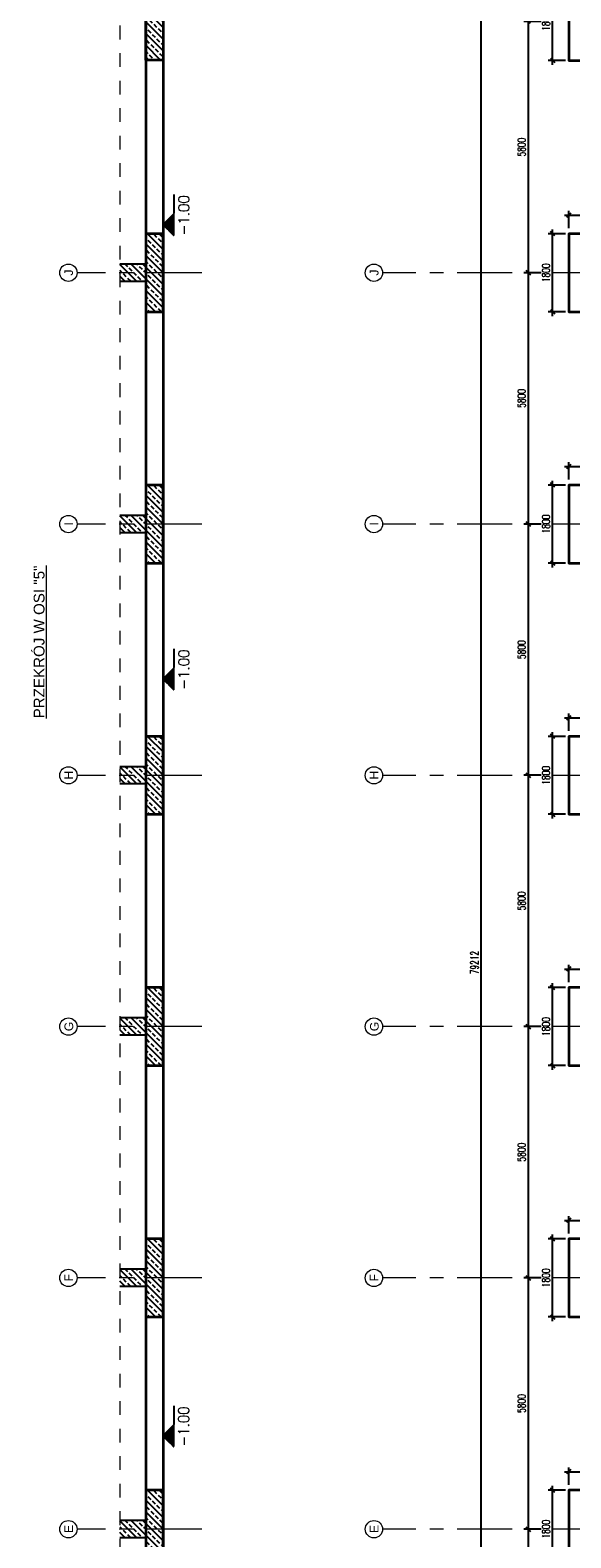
# Model space of a CAD drawing. Header units: millimetres. Extents: x 6071355 to 6728188, y -31956 to 56387.
# Tile 11 of 59: x 6071355 to 6083833, y -1117 to 33683. Entities that reach past the tile are written whole.
import ezdxf

# ---------------------------------------------------------------- set-up
doc = ezdxf.new("R2010")
doc.units = ezdxf.units.MM
doc.header["$MEASUREMENT"] = 0
doc.linetypes.add('Dash', pattern=[635, 317.5, -317.5])
doc.linetypes.add('Grid Line', pattern=[2222.5, 1270, -317.5, 317.5, -317.5])
doc.layers.add('A---Text.Generic', color=7, linetype='Continuous', lineweight=13, true_color=0x848484)
doc.layers.add('A_wymiary', color=7, linetype='Continuous', lineweight=15, true_color=0x848484)
for name, color, linetype in [('BZ_kot', 7, 'Continuous'), ('BZ_MUR_FUND', 8, 'Continuous'), ('ELEMENTY', 7, 'Continuous')]:
    doc.layers.add(name, color=color, linetype=linetype)
for name, color, linetype, lineweight in [('M_ŁAWY', 3, 'Continuous', 35), ('Standard 1350-A_01-RZUT PARTERU LUSTRO2_28_Nowe_MODO_A1_osie-1_Nr_pióra__7_Nr_pióra__7_Nr_pióra__7', 7, 'Continuous', 18), ('Standard 1350-A_01-RZUT PARTERU LUSTRO2_28_Nowe_MODO_A1_osie_Nr_pióra__7_Nr_pióra__7_Nr_pióra__7', 7, 'Continuous', 18)]:
    doc.layers.add(name, color=color, linetype=linetype, lineweight=lineweight)
doc.styles.add('Arial prosty', font='arial.ttf')
doc.styles.add('ROMANS', font='romans.shx', dxfattribs={"width": 0.8})
doc.styles.add('STYL_AUTOMATYCZNY_1', font='arial.ttf')
doc.styles.add('wymiar', font='romans.shx', dxfattribs={"width": 0.7})
doc.dimstyles.new('AB_100mm', dxfattribs={"dimscale": 100, "dimtxt": 1.8, "dimasz": 1, "dimexe": 1, "dimexo": 0, "dimtad": 1, "dimrnd": 1, "dimtxsty": 'wymiar', "dimblk": 'OBLIQUE', "dimcen": 2.5, "dimdle": 1, "dimclrd": 4, "dimclre": 4, "dimclrt": 3, "dimadec": 0, "dimazin": 0, "dimtfac": 1, "dimtix": 1, "dimtmove": 2, "dimatfit": 3, "dimfxl": 3, "dimfxlon": 1, "dimarcsym": 0})
pattern_1 = [(315, (6190118.99, 41162.41), (134.70384, 134.70384), []), (315, (6190118.99, 41027.7), (134.70384, 134.70384), [95.25, -47.625])]

# ---------------------------------------------------------------- blocks, each defined once
blk = doc.blocks.new('_Oblique')
at = {"color": 0, "linetype": 'ByBlock', "lineweight": -2}
blk.add_line((-0.5, -0.5), (0.5, 0.5), dxfattribs=at)
blk = doc.blocks.new('*D12716')
at = {"layer": 'A_wymiary', "color": 4, "lineweight": -2}
for p, q in [((6083149, 33883), (6082749, 33883)), ((6082849, 33983), (6082849, 27983)), ((6083149, 28083), (6082749, 28083))]:
    blk.add_line(p, q, dxfattribs=at)
at = {"layer": 'Defpoints', "color": 0}
for p in [(6083784, 33883), (6082849, 28083), (6083784, 28083)]:
    blk.add_point(p, dxfattribs=at)
at = {"layer": 'A_wymiary', "color": 4, "lineweight": -2, "xscale": 100, "yscale": 100, "zscale": 100}
for p, rotation in [((6082849, 33883), 90), ((6082849, 28083), 270)]:
    blk.add_blockref('_Oblique', p, dxfattribs=dict(at, rotation=rotation))
at = {"layer": 'A_wymiary', "color": 3, "insert": (6082696, 30983), "char_height": 180, "attachment_point": 5, "rotation": 90, "style": 'wymiar'}
blk.add_mtext('5800', dxfattribs=at)
blk = doc.blocks.new('*D12717')
at = {"layer": 'A_wymiary', "color": 4, "lineweight": -2}
for p, q in [((6083149, 28083), (6082749, 28083)), ((6082849, 28183), (6082849, 22183)), ((6083149, 22283), (6082749, 22283))]:
    blk.add_line(p, q, dxfattribs=at)
at = {"layer": 'Defpoints', "color": 0}
for p in [(6083784, 28083), (6082849, 22283), (6083784, 22283)]:
    blk.add_point(p, dxfattribs=at)
at = {"layer": 'A_wymiary', "color": 4, "lineweight": -2, "xscale": 100, "yscale": 100, "zscale": 100}
for p, rotation in [((6082849, 28083), 90), ((6082849, 22283), 270)]:
    blk.add_blockref('_Oblique', p, dxfattribs=dict(at, rotation=rotation))
at = {"layer": 'A_wymiary', "color": 3, "insert": (6082696, 25183), "char_height": 180, "attachment_point": 5, "rotation": 90, "style": 'wymiar'}
blk.add_mtext('5800', dxfattribs=at)
blk = doc.blocks.new('*D12718')
at = {"layer": 'A_wymiary', "color": 4, "lineweight": -2}
for p, q in [((6083149, 22283), (6082749, 22283)), ((6082849, 22383), (6082849, 16383)), ((6083149, 16483), (6082749, 16483))]:
    blk.add_line(p, q, dxfattribs=at)
at = {"layer": 'Defpoints', "color": 0}
for p in [(6083784, 22283), (6082849, 16483), (6083784, 16483)]:
    blk.add_point(p, dxfattribs=at)
at = {"layer": 'A_wymiary', "color": 4, "lineweight": -2, "xscale": 100, "yscale": 100, "zscale": 100}
for p, rotation in [((6082849, 22283), 90), ((6082849, 16483), 270)]:
    blk.add_blockref('_Oblique', p, dxfattribs=dict(at, rotation=rotation))
at = {"layer": 'A_wymiary', "color": 3, "insert": (6082696, 19383), "char_height": 180, "attachment_point": 5, "rotation": 90, "style": 'wymiar'}
blk.add_mtext('5800', dxfattribs=at)
blk = doc.blocks.new('*D12719')
at = {"layer": 'A_wymiary', "color": 4, "lineweight": -2}
for p, q in [((6083149, 16483), (6082749, 16483)), ((6082849, 16583), (6082849, 10583)), ((6083149, 10683), (6082749, 10683))]:
    blk.add_line(p, q, dxfattribs=at)
at = {"layer": 'Defpoints', "color": 0}
for p in [(6083784, 16483), (6082849, 10683), (6083784, 10683)]:
    blk.add_point(p, dxfattribs=at)
at = {"layer": 'A_wymiary', "color": 4, "lineweight": -2, "xscale": 100, "yscale": 100, "zscale": 100}
for p, rotation in [((6082849, 16483), 90), ((6082849, 10683), 270)]:
    blk.add_blockref('_Oblique', p, dxfattribs=dict(at, rotation=rotation))
at = {"layer": 'A_wymiary', "color": 3, "insert": (6082696, 13583), "char_height": 180, "attachment_point": 5, "rotation": 90, "style": 'wymiar'}
blk.add_mtext('5800', dxfattribs=at)
blk = doc.blocks.new('*D12720')
at = {"layer": 'A_wymiary', "color": 4, "lineweight": -2}
for p, q in [((6083149, 10683), (6082749, 10683)), ((6082849, 10783), (6082849, 4783)), ((6083149, 4883), (6082749, 4883))]:
    blk.add_line(p, q, dxfattribs=at)
at = {"layer": 'Defpoints', "color": 0}
for p in [(6083784, 10683), (6082849, 4883), (6083784, 4883)]:
    blk.add_point(p, dxfattribs=at)
at = {"layer": 'A_wymiary', "color": 4, "lineweight": -2, "xscale": 100, "yscale": 100, "zscale": 100}
for p, rotation in [((6082849, 10683), 90), ((6082849, 4883), 270)]:
    blk.add_blockref('_Oblique', p, dxfattribs=dict(at, rotation=rotation))
at = {"layer": 'A_wymiary', "color": 3, "insert": (6082696, 7783), "char_height": 180, "attachment_point": 5, "rotation": 90, "style": 'wymiar'}
blk.add_mtext('5800', dxfattribs=at)
blk = doc.blocks.new('*D12721')
at = {"layer": 'A_wymiary', "color": 4, "lineweight": -2}
for p, q in [((6083149, 4883), (6082749, 4883)), ((6082849, 4983), (6082849, -1017)), ((6083149, -917), (6082749, -917))]:
    blk.add_line(p, q, dxfattribs=at)
at = {"layer": 'Defpoints', "color": 0}
for p in [(6083784, 4883), (6082849, -917), (6083784, -917)]:
    blk.add_point(p, dxfattribs=at)
at = {"layer": 'A_wymiary', "color": 4, "lineweight": -2, "xscale": 100, "yscale": 100, "zscale": 100}
for p, rotation in [((6082849, 4883), 90), ((6082849, -917), 270)]:
    blk.add_blockref('_Oblique', p, dxfattribs=dict(at, rotation=rotation))
at = {"layer": 'A_wymiary', "color": 3, "insert": (6082696, 1983), "char_height": 180, "attachment_point": 5, "rotation": 90, "style": 'wymiar'}
blk.add_mtext('5800', dxfattribs=at)
blk = doc.blocks.new('*D12722')
at = {"layer": 'A_wymiary', "color": 4, "lineweight": -2}
for p, q in [((6083149, -917), (6082749, -917)), ((6082849, -817), (6082849, -6817)), ((6083149, -6717), (6082749, -6717))]:
    blk.add_line(p, q, dxfattribs=at)
at = {"layer": 'Defpoints', "color": 0}
for p in [(6083784, -917), (6082849, -6717), (6083784, -6717)]:
    blk.add_point(p, dxfattribs=at)
at = {"layer": 'A_wymiary', "color": 4, "lineweight": -2, "xscale": 100, "yscale": 100, "zscale": 100}
for p, rotation in [((6082849, -917), 90), ((6082849, -6717), 270)]:
    blk.add_blockref('_Oblique', p, dxfattribs=dict(at, rotation=rotation))
at = {"layer": 'A_wymiary', "color": 3, "insert": (6082696, -3817), "char_height": 180, "attachment_point": 5, "rotation": 90, "style": 'wymiar'}
blk.add_mtext('5800', dxfattribs=at)
blk = doc.blocks.new('*D12764')
at = {"layer": 'A_wymiary', "color": 4, "lineweight": -2}
for p, q in [((6081761, -27544), (6081761, 51868)), ((6082061, 51768), (6081661, 51768)), ((6082061, -27444), (6081661, -27444))]:
    blk.add_line(p, q, dxfattribs=at)
at = {"layer": 'Defpoints', "color": 0}
for p in [(6081761, 51768), (6084034, 51768), (6084841, -27444)]:
    blk.add_point(p, dxfattribs=at)
at = {"layer": 'A_wymiary', "color": 4, "lineweight": -2, "xscale": 100, "yscale": 100, "zscale": 100}
for p, rotation in [((6081761, 51768), 90), ((6081761, -27444), 270)]:
    blk.add_blockref('_Oblique', p, dxfattribs=dict(at, rotation=rotation))
at = {"layer": 'A_wymiary', "color": 3, "insert": (6081609, 12162), "char_height": 180, "attachment_point": 5, "rotation": 90, "style": 'wymiar'}
blk.add_mtext('79212', dxfattribs=at)
blk = doc.blocks.new('*D12775')
at = {"layer": 'A_wymiary', "color": 4, "lineweight": -2}
for p, q in [((6083412, -1917), (6083412, 83)), ((6083712, -17), (6083312, -17)), ((6083712, -1817), (6083312, -1817))]:
    blk.add_line(p, q, dxfattribs=at)
at = {"layer": 'Defpoints', "color": 0}
for p in [(6083412, -17), (6083784, -17), (6083784, -1817)]:
    blk.add_point(p, dxfattribs=at)
at = {"layer": 'A_wymiary', "color": 4, "lineweight": -2, "xscale": 100, "yscale": 100, "zscale": 100}
for p, rotation in [((6083412, -17), 90), ((6083412, -1817), 270)]:
    blk.add_blockref('_Oblique', p, dxfattribs=dict(at, rotation=rotation))
at = {"layer": 'A_wymiary', "color": 3, "insert": (6083259, -917), "char_height": 180, "attachment_point": 5, "rotation": 90, "style": 'wymiar'}
blk.add_mtext('1800', dxfattribs=at)
blk = doc.blocks.new('*D12776')
at = {"layer": 'A_wymiary', "color": 4, "lineweight": -2}
for p, q in [((6083684, 410), (6086484, 410)), ((6083784, 110), (6083784, 510)), ((6086384, 110), (6086384, 510))]:
    blk.add_line(p, q, dxfattribs=at)
at = {"layer": 'Defpoints', "color": 0}
for p in [(6086384, 410), (6083784, -17), (6086384, -17)]:
    blk.add_point(p, dxfattribs=at)
at = {"layer": 'A_wymiary', "color": 4, "lineweight": -2, "xscale": 100, "yscale": 100, "zscale": 100, "rotation": 180}
blk.add_blockref('_Oblique', (6083784, 410), dxfattribs=at)
at = {"layer": 'A_wymiary', "color": 4, "lineweight": -2, "xscale": 100, "yscale": 100, "zscale": 100}
blk.add_blockref('_Oblique', (6086384, 410), dxfattribs=at)
at = {"layer": 'A_wymiary', "color": 3, "insert": (6084312, 562), "char_height": 180, "attachment_point": 5, "style": 'wymiar'}
blk.add_mtext('2600', dxfattribs=at)
blk = doc.blocks.new('*D12777')
at = {"layer": 'A_wymiary', "color": 4, "lineweight": -2}
for p, q in [((6083712, 5783), (6083312, 5783)), ((6083412, 3883), (6083412, 5883)), ((6083712, 3983), (6083312, 3983))]:
    blk.add_line(p, q, dxfattribs=at)
at = {"layer": 'Defpoints', "color": 0}
for p in [(6083412, 5783), (6083784, 5783), (6083784, 3983)]:
    blk.add_point(p, dxfattribs=at)
at = {"layer": 'A_wymiary', "color": 4, "lineweight": -2, "xscale": 100, "yscale": 100, "zscale": 100}
for p, rotation in [((6083412, 5783), 90), ((6083412, 3983), 270)]:
    blk.add_blockref('_Oblique', p, dxfattribs=dict(at, rotation=rotation))
at = {"layer": 'A_wymiary', "color": 3, "insert": (6083259, 4883), "char_height": 180, "attachment_point": 5, "rotation": 90, "style": 'wymiar'}
blk.add_mtext('1800', dxfattribs=at)
blk = doc.blocks.new('*D12778')
at = {"layer": 'A_wymiary', "color": 4, "lineweight": -2}
for p, q in [((6083784, 5910), (6083784, 6310)), ((6086384, 5910), (6086384, 6310)), ((6083684, 6210), (6086484, 6210))]:
    blk.add_line(p, q, dxfattribs=at)
at = {"layer": 'Defpoints', "color": 0}
for p in [(6086384, 6210), (6083784, 5783), (6086384, 5783)]:
    blk.add_point(p, dxfattribs=at)
at = {"layer": 'A_wymiary', "color": 4, "lineweight": -2, "xscale": 100, "yscale": 100, "zscale": 100, "rotation": 180}
blk.add_blockref('_Oblique', (6083784, 6210), dxfattribs=at)
at = {"layer": 'A_wymiary', "color": 4, "lineweight": -2, "xscale": 100, "yscale": 100, "zscale": 100}
blk.add_blockref('_Oblique', (6086384, 6210), dxfattribs=at)
at = {"layer": 'A_wymiary', "color": 3, "insert": (6084312, 6362), "char_height": 180, "attachment_point": 5, "style": 'wymiar'}
blk.add_mtext('2600', dxfattribs=at)
blk = doc.blocks.new('*D12779')
at = {"layer": 'A_wymiary', "color": 4, "lineweight": -2}
for p, q in [((6083712, 11583), (6083312, 11583)), ((6083412, 9683), (6083412, 11683)), ((6083712, 9783), (6083312, 9783))]:
    blk.add_line(p, q, dxfattribs=at)
at = {"layer": 'Defpoints', "color": 0}
for p in [(6083412, 11583), (6083784, 11583), (6083784, 9783)]:
    blk.add_point(p, dxfattribs=at)
at = {"layer": 'A_wymiary', "color": 4, "lineweight": -2, "xscale": 100, "yscale": 100, "zscale": 100}
for p, rotation in [((6083412, 11583), 90), ((6083412, 9783), 270)]:
    blk.add_blockref('_Oblique', p, dxfattribs=dict(at, rotation=rotation))
at = {"layer": 'A_wymiary', "color": 3, "insert": (6083259, 10683), "char_height": 180, "attachment_point": 5, "rotation": 90, "style": 'wymiar'}
blk.add_mtext('1800', dxfattribs=at)
blk = doc.blocks.new('*D12780')
at = {"layer": 'A_wymiary', "color": 4, "lineweight": -2}
for p, q in [((6083684, 12010), (6086484, 12010)), ((6083784, 11710), (6083784, 12110)), ((6086384, 11710), (6086384, 12110))]:
    blk.add_line(p, q, dxfattribs=at)
at = {"layer": 'Defpoints', "color": 0}
for p in [(6086384, 12010), (6083784, 11583), (6086384, 11583)]:
    blk.add_point(p, dxfattribs=at)
at = {"layer": 'A_wymiary', "color": 4, "lineweight": -2, "xscale": 100, "yscale": 100, "zscale": 100, "rotation": 180}
blk.add_blockref('_Oblique', (6083784, 12010), dxfattribs=at)
at = {"layer": 'A_wymiary', "color": 4, "lineweight": -2, "xscale": 100, "yscale": 100, "zscale": 100}
blk.add_blockref('_Oblique', (6086384, 12010), dxfattribs=at)
at = {"layer": 'A_wymiary', "color": 3, "insert": (6084312, 12162), "char_height": 180, "attachment_point": 5, "style": 'wymiar'}
blk.add_mtext('2600', dxfattribs=at)
blk = doc.blocks.new('*D12781')
at = {"layer": 'A_wymiary', "color": 4, "lineweight": -2}
for p, q in [((6083412, 15483), (6083412, 17483)), ((6083712, 17383), (6083312, 17383)), ((6083712, 15583), (6083312, 15583))]:
    blk.add_line(p, q, dxfattribs=at)
at = {"layer": 'Defpoints', "color": 0}
for p in [(6083412, 17383), (6083784, 17383), (6083784, 15583)]:
    blk.add_point(p, dxfattribs=at)
at = {"layer": 'A_wymiary', "color": 4, "lineweight": -2, "xscale": 100, "yscale": 100, "zscale": 100}
for p, rotation in [((6083412, 17383), 90), ((6083412, 15583), 270)]:
    blk.add_blockref('_Oblique', p, dxfattribs=dict(at, rotation=rotation))
at = {"layer": 'A_wymiary', "color": 3, "insert": (6083259, 16483), "char_height": 180, "attachment_point": 5, "rotation": 90, "style": 'wymiar'}
blk.add_mtext('1800', dxfattribs=at)
blk = doc.blocks.new('*D12782')
at = {"layer": 'A_wymiary', "color": 4, "lineweight": -2}
for p, q in [((6083684, 17810), (6086484, 17810)), ((6083784, 17510), (6083784, 17910)), ((6086384, 17510), (6086384, 17910))]:
    blk.add_line(p, q, dxfattribs=at)
at = {"layer": 'Defpoints', "color": 0}
for p in [(6086384, 17810), (6083784, 17383), (6086384, 17383)]:
    blk.add_point(p, dxfattribs=at)
at = {"layer": 'A_wymiary', "color": 4, "lineweight": -2, "xscale": 100, "yscale": 100, "zscale": 100, "rotation": 180}
blk.add_blockref('_Oblique', (6083784, 17810), dxfattribs=at)
at = {"layer": 'A_wymiary', "color": 4, "lineweight": -2, "xscale": 100, "yscale": 100, "zscale": 100}
blk.add_blockref('_Oblique', (6086384, 17810), dxfattribs=at)
at = {"layer": 'A_wymiary', "color": 3, "insert": (6084312, 17962), "char_height": 180, "attachment_point": 5, "style": 'wymiar'}
blk.add_mtext('2600', dxfattribs=at)
blk = doc.blocks.new('*D12783')
at = {"layer": 'A_wymiary', "color": 4, "lineweight": -2}
for p, q in [((6083712, 23183), (6083312, 23183)), ((6083412, 21283), (6083412, 23283)), ((6083712, 21383), (6083312, 21383))]:
    blk.add_line(p, q, dxfattribs=at)
at = {"layer": 'Defpoints', "color": 0}
for p in [(6083412, 23183), (6083784, 23183), (6083784, 21383)]:
    blk.add_point(p, dxfattribs=at)
at = {"layer": 'A_wymiary', "color": 4, "lineweight": -2, "xscale": 100, "yscale": 100, "zscale": 100}
for p, rotation in [((6083412, 23183), 90), ((6083412, 21383), 270)]:
    blk.add_blockref('_Oblique', p, dxfattribs=dict(at, rotation=rotation))
at = {"layer": 'A_wymiary', "color": 3, "insert": (6083259, 22283), "char_height": 180, "attachment_point": 5, "rotation": 90, "style": 'wymiar'}
blk.add_mtext('1800', dxfattribs=at)
blk = doc.blocks.new('*D12784')
at = {"layer": 'A_wymiary', "color": 4, "lineweight": -2}
for p, q in [((6083784, 23310), (6083784, 23710)), ((6086384, 23310), (6086384, 23710)), ((6083684, 23610), (6086484, 23610))]:
    blk.add_line(p, q, dxfattribs=at)
at = {"layer": 'Defpoints', "color": 0}
for p in [(6086384, 23610), (6083784, 23183), (6086384, 23183)]:
    blk.add_point(p, dxfattribs=at)
at = {"layer": 'A_wymiary', "color": 4, "lineweight": -2, "xscale": 100, "yscale": 100, "zscale": 100, "rotation": 180}
blk.add_blockref('_Oblique', (6083784, 23610), dxfattribs=at)
at = {"layer": 'A_wymiary', "color": 4, "lineweight": -2, "xscale": 100, "yscale": 100, "zscale": 100}
blk.add_blockref('_Oblique', (6086384, 23610), dxfattribs=at)
at = {"layer": 'A_wymiary', "color": 3, "insert": (6084312, 23762), "char_height": 180, "attachment_point": 5, "style": 'wymiar'}
blk.add_mtext('2600', dxfattribs=at)
blk = doc.blocks.new('*D12785')
at = {"layer": 'A_wymiary', "color": 4, "lineweight": -2}
for p, q in [((6083712, 28983), (6083312, 28983)), ((6083412, 27083), (6083412, 29083)), ((6083712, 27183), (6083312, 27183))]:
    blk.add_line(p, q, dxfattribs=at)
at = {"layer": 'Defpoints', "color": 0}
for p in [(6083412, 28983), (6083784, 28983), (6083784, 27183)]:
    blk.add_point(p, dxfattribs=at)
at = {"layer": 'A_wymiary', "color": 4, "lineweight": -2, "xscale": 100, "yscale": 100, "zscale": 100}
for p, rotation in [((6083412, 28983), 90), ((6083412, 27183), 270)]:
    blk.add_blockref('_Oblique', p, dxfattribs=dict(at, rotation=rotation))
at = {"layer": 'A_wymiary', "color": 3, "insert": (6083259, 28083), "char_height": 180, "attachment_point": 5, "rotation": 90, "style": 'wymiar'}
blk.add_mtext('1800', dxfattribs=at)
blk = doc.blocks.new('*D12786')
at = {"layer": 'A_wymiary', "color": 4, "lineweight": -2}
for p, q in [((6083684, 29410), (6086484, 29410)), ((6083784, 29110), (6083784, 29510)), ((6086384, 29110), (6086384, 29510))]:
    blk.add_line(p, q, dxfattribs=at)
at = {"layer": 'Defpoints', "color": 0}
for p in [(6086384, 29410), (6083784, 28983), (6086384, 28983)]:
    blk.add_point(p, dxfattribs=at)
at = {"layer": 'A_wymiary', "color": 4, "lineweight": -2, "xscale": 100, "yscale": 100, "zscale": 100, "rotation": 180}
blk.add_blockref('_Oblique', (6083784, 29410), dxfattribs=at)
at = {"layer": 'A_wymiary', "color": 4, "lineweight": -2, "xscale": 100, "yscale": 100, "zscale": 100}
blk.add_blockref('_Oblique', (6086384, 29410), dxfattribs=at)
at = {"layer": 'A_wymiary', "color": 3, "insert": (6084312, 29562), "char_height": 180, "attachment_point": 5, "style": 'wymiar'}
blk.add_mtext('2600', dxfattribs=at)
blk = doc.blocks.new('*D12787')
at = {"layer": 'A_wymiary', "color": 4, "lineweight": -2}
for p, q in [((6083412, 32883), (6083412, 34883)), ((6083712, 34783), (6083312, 34783)), ((6083712, 32983), (6083312, 32983))]:
    blk.add_line(p, q, dxfattribs=at)
at = {"layer": 'Defpoints', "color": 0}
for p in [(6083412, 34783), (6083784, 34783), (6083784, 32983)]:
    blk.add_point(p, dxfattribs=at)
at = {"layer": 'A_wymiary', "color": 4, "lineweight": -2, "xscale": 100, "yscale": 100, "zscale": 100}
for p, rotation in [((6083412, 34783), 90), ((6083412, 32983), 270)]:
    blk.add_blockref('_Oblique', p, dxfattribs=dict(at, rotation=rotation))
at = {"layer": 'A_wymiary', "color": 3, "insert": (6083259, 33883), "char_height": 180, "attachment_point": 5, "rotation": 90, "style": 'wymiar'}
blk.add_mtext('1800', dxfattribs=at)
blk = doc.blocks.new('*X8950')
at = {"color": 0}
for p, q in [((-40, 242.8), (-40, 243.5)), ((-39, 241.8), (-39, 243.5)), ((-38, 240.8), (-38, 243.5)), ((-37, 239.8), (-37, 243.5)), ((-36, 238.8), (-36, 243.5)), ((-35, 237.8), (-35, 243.5)), ((-34, 236.8), (-34, 243.5)), ((-33, 235.8), (-33, 243.5)), ((-32, 234.8), (-32, 243.5)), ((-31, 233.8), (-31, 243.5)), ((-30, 232.8), (-30, 243.5)), ((-29, 231.8), (-29, 243.5)), ((-28, 230.8), (-28, 243.5)), ((-27, 229.8), (-27, 243.5)), ((-26, 228.8), (-26, 243.5)), ((-25, 227.8), (-25, 243.5)), ((-24, 226.8), (-24, 243.5)), ((-23, 225.8), (-23, 243.5)), ((-22, 224.8), (-22, 243.5)), ((-21, 223.8), (-21, 243.5)), ((-20, 222.8), (-20, 243.5)), ((-19, 221.8), (-19, 243.5)), ((-18, 220.8), (-18, 243.5)), ((-17, 219.8), (-17, 243.5)), ((-16, 218.8), (-16, 243.5)), ((-15, 217.8), (-15, 243.5)), ((-14, 216.8), (-14, 243.5)), ((-13, 215.8), (-13, 243.5)), ((-12, 214.8), (-12, 243.5)), ((-11, 213.8), (-11, 243.5)), ((-10, 212.8), (-10, 243.5)), ((-9, 211.8), (-9, 243.5)), ((-8, 210.8), (-8, 243.5)), ((-7, 209.8), (-7, 243.5)), ((-6, 208.8), (-6, 243.5)), ((-5, 209.2), (-5, 243.5)), ((-4, 210.2), (-4, 243.5)), ((-3, 211.2), (-3, 243.5)), ((-2, 212.2), (-2, 243.5)), ((-1, 213.2), (-1, 243.5)), ((0, 214.2), (0, 243.5)), ((1, 215.2), (1, 243.5)), ((2, 216.2), (2, 243.5)), ((3, 217.2), (3, 243.5)), ((4, 218.2), (4, 243.5)), ((5, 219.2), (5, 243.5)), ((6, 220.2), (6, 243.5)), ((7, 221.2), (7, 243.5)), ((8, 222.2), (8, 243.5)), ((9, 223.2), (9, 243.5)), ((10, 224.2), (10, 243.5)), ((11, 225.2), (11, 243.5)), ((12, 226.2), (12, 243.5)), ((13, 227.2), (13, 243.5)), ((14, 228.2), (14, 243.5)), ((15, 229.2), (15, 243.5)), ((16, 230.2), (16, 243.5)), ((17, 231.2), (17, 243.5)), ((18, 232.2), (18, 243.5)), ((19, 233.2), (19, 243.5)), ((20, 234.2), (20, 243.5)), ((21, 235.2), (21, 243.5)), ((22, 236.2), (22, 243.5)), ((23, 237.2), (23, 243.5)), ((24, 238.2), (24, 243.5)), ((25, 239.2), (25, 243.5)), ((26, 240.2), (26, 243.5)), ((27, 241.2), (27, 243.5)), ((28, 242.2), (28, 243.5)), ((29, 243.2), (29, 243.5))]:
    blk.add_line(p, q, dxfattribs=at)
blk = doc.blocks.new('EKOT2')
blk.add_lwpolyline([(-35, 35), (35, 35), (0, 0)], close=True)
blk.add_blockref('*X8950', (5.7, -208.5))
at = {"style": 'ROMANS', "width": 0.9}
blk.add_attdef('POZIOM', (-35, 49.6), '', height=35, dxfattribs=at)

msp = doc.modelspace()

# ---------------------------------------------------------------- hatches: boundary and pattern name
at = {"layer": 'BZ_MUR_FUND', "transparency": 33554687}
h = msp.add_hatch(dxfattribs=at)
h.set_pattern_fill('ANSI33', color=256, scale=30, angle=270, style=0)
h.set_pattern_definition(pattern_1)
h.paths.add_polyline_path([(6074021.206, 34790.888), (6074021.206, 32990.888), (6074421.206, 32990.888), (6074421.206, 34790.888), (6074021.206, 34790.888)], is_closed=False)
h = msp.add_hatch(dxfattribs=at)
h.set_pattern_fill('ANSI33', color=256, scale=30, angle=270, style=0)
h.set_pattern_definition(pattern_1)
h.paths.add_polyline_path([(6074421.206, 28982.805), (6074021.206, 28982.805), (6074021.206, 27182.805), (6074421.206, 27182.805)])
h = msp.add_hatch(dxfattribs=at)
h.set_pattern_fill('ANSI33', color=256, scale=30, angle=270, style=0)
h.set_pattern_definition([(315, (6190118.99, 41162.41), (134.70384, 134.70384), []), (315, (6190118.99, 41027.7), (134.70384, 134.70384), [95.25, -47.625])])
h.paths.add_polyline_path([(6074021.206, 28082.834), (6074021.206, 28282.834), (6073421.206, 28282.834), (6073421.206, 28082.834), (6074021.206, 28082.834)], is_closed=False)
h.paths.add_polyline_path([(6074021.206, 28082.834), (6073421.206, 28082.834), (6073421.206, 27882.834), (6074021.206, 27882.834), (6074021.206, 28082.834)], is_closed=False)
h = msp.add_hatch(dxfattribs=at)
h.set_pattern_fill('ANSI33', color=256, scale=30, angle=270, style=0)
h.set_pattern_definition([(315, (6190118.99, 35362.41), (134.70384, 134.70384), []), (315, (6190118.99, 35227.7), (134.70384, 134.70384), [95.25, -47.625])])
h.paths.add_polyline_path([(6074421.206, 23182.805), (6074021.206, 23182.805), (6074021.206, 21382.805), (6074421.206, 21382.805)])
h = msp.add_hatch(dxfattribs=at)
h.set_pattern_fill('ANSI33', color=256, scale=30, angle=270, style=0)
h.set_pattern_definition([(315, (6190118.99, 35362.41), (134.70384, 134.70384), []), (315, (6190118.99, 35227.7), (134.70384, 134.70384), [95.25, -47.625])])
h.paths.add_polyline_path([(6074021.206, 22282.834), (6074021.206, 22482.834), (6073421.206, 22482.834), (6073421.206, 22282.834), (6074021.206, 22282.834)], is_closed=False)
h.paths.add_polyline_path([(6074021.206, 22282.834), (6073421.206, 22282.834), (6073421.206, 22082.834), (6074021.206, 22082.834), (6074021.206, 22282.834)], is_closed=False)
h = msp.add_hatch(dxfattribs=at)
h.set_pattern_fill('ANSI33', color=256, scale=30, angle=270, style=0)
h.set_pattern_definition([(315, (6190118.99, 29562.41), (134.70384, 134.70384), []), (315, (6190118.99, 29427.7), (134.70384, 134.70384), [95.25, -47.625])])
h.paths.add_polyline_path([(6074421.206, 17382.805), (6074021.206, 17382.805), (6074021.206, 15582.805), (6074421.206, 15582.805)])
h = msp.add_hatch(dxfattribs=at)
h.set_pattern_fill('ANSI33', color=256, scale=30, angle=270, style=0)
h.set_pattern_definition([(315, (6190118.99, 29562.44), (134.70384, 134.70384), []), (315, (6190118.99, 29427.74), (134.70384, 134.70384), [95.25, -47.625])])
h.paths.add_polyline_path([(6074021.206, 16482.862), (6074021.206, 16682.862), (6073421.206, 16682.862), (6073421.206, 16482.862), (6074021.206, 16482.862)], is_closed=False)
h.paths.add_polyline_path([(6074021.206, 16482.862), (6073421.206, 16482.862), (6073421.206, 16282.862), (6074021.206, 16282.862), (6074021.206, 16482.862)], is_closed=False)
h = msp.add_hatch(dxfattribs=at)
h.set_pattern_fill('ANSI33', color=256, scale=30, angle=270, style=0)
h.set_pattern_definition([(315, (6190118.99, 23762.41), (134.70384, 134.70384), []), (315, (6190118.99, 23627.7), (134.70384, 134.70384), [95.25, -47.625])])
h.paths.add_polyline_path([(6074421.206, 11582.805), (6074021.206, 11582.805), (6074021.206, 9782.805), (6074421.206, 9782.805)])
h = msp.add_hatch(dxfattribs=at)
h.set_pattern_fill('ANSI33', color=256, scale=30, angle=270, style=0)
h.set_pattern_definition([(315, (6190118.99, 23762.44), (134.70384, 134.70384), []), (315, (6190118.99, 23627.74), (134.70384, 134.70384), [95.25, -47.625])])
h.paths.add_polyline_path([(6074021.206, 10682.862), (6074021.206, 10882.862), (6073421.206, 10882.862), (6073421.206, 10682.862), (6074021.206, 10682.862)], is_closed=False)
h.paths.add_polyline_path([(6074021.206, 10682.862), (6073421.206, 10682.862), (6073421.206, 10482.862), (6074021.206, 10482.862), (6074021.206, 10682.862)], is_closed=False)
h = msp.add_hatch(dxfattribs=at)
h.set_pattern_fill('ANSI33', color=256, scale=30, angle=270, style=0)
h.set_pattern_definition([(315, (6190118.99, 17962.41), (134.70384, 134.70384), []), (315, (6190118.99, 17827.7), (134.70384, 134.70384), [95.25, -47.625])])
h.paths.add_polyline_path([(6074421.206, 5782.805), (6074021.206, 5782.805), (6074021.206, 3982.805), (6074421.206, 3982.805)])
h = msp.add_hatch(dxfattribs=at)
h.set_pattern_fill('ANSI33', color=256, scale=30, angle=270, style=0)
h.set_pattern_definition([(315, (6190118.99, 17962.41), (134.70384, 134.70384), []), (315, (6190118.99, 17827.7), (134.70384, 134.70384), [95.25, -47.625])])
h.paths.add_polyline_path([(6074021.206, 4882.834), (6074021.206, 5082.834), (6073421.206, 5082.834), (6073421.206, 4882.834), (6074021.206, 4882.834)], is_closed=False)
h.paths.add_polyline_path([(6074021.206, 4882.834), (6073421.206, 4882.834), (6073421.206, 4682.834), (6074021.206, 4682.834), (6074021.206, 4882.834)], is_closed=False)
h = msp.add_hatch(dxfattribs=at)
h.set_pattern_fill('ANSI33', color=256, scale=30, angle=270, style=0)
h.set_pattern_definition([(315, (6190118.99, 12162.41), (134.70384, 134.70384), []), (315, (6190118.99, 12027.7), (134.70384, 134.70384), [95.25, -47.625])])
h.paths.add_polyline_path([(6074421.206, -17.195), (6074021.206, -17.195), (6074021.206, -1817.195), (6074421.206, -1817.195)])
h = msp.add_hatch(dxfattribs=at)
h.set_pattern_fill('ANSI33', color=256, scale=30, angle=270, style=0)
h.set_pattern_definition([(315, (6190118.99, 12162.44), (134.70384, 134.70384), []), (315, (6190118.99, 12027.74), (134.70384, 134.70384), [95.25, -47.625])])
h.paths.add_polyline_path([(6074021.206, -917.138), (6074021.206, -717.138), (6073421.206, -717.138), (6073421.206, -917.138), (6074021.206, -917.138)], is_closed=False)
h.paths.add_polyline_path([(6074021.206, -917.138), (6073421.206, -917.138), (6073421.206, -1117.138), (6074021.206, -1117.138), (6074021.206, -917.138)], is_closed=False)

# ---------------------------------------------------------------- linework, layer by layer
at = {"layer": 'A_wymiary', "linetype": 'Dash'}
msp.add_line((6073421.206, 52201.475), (6073421.206, -27443.748), dxfattribs=at)
at = {"layer": 'BZ_kot'}
for points in [[(6074671.206, 29889.54), (6074671.206, 29457.397)], [(6074671.206, 19403.352), (6074671.206, 18971.209)], [(6074668.939, 1933.627), (6074668.939, 1501.485)]]:
    msp.add_lwpolyline(points, dxfattribs=at)
at = {"layer": 'ELEMENTY', "color": 2, "linetype": 'Continuous'}
for p, q in [((6074021.206, 28282.834), (6073421.206, 28282.834)), ((6074021.206, 27882.834), (6073421.206, 27882.834)), ((6074021.206, 22482.834), (6073421.206, 22482.834)), ((6074021.206, 22082.834), (6073421.206, 22082.834)), ((6074021.206, 16682.862), (6073421.206, 16682.862)), ((6074021.206, 16282.862), (6073421.206, 16282.862)), ((6074021.206, 10882.862), (6073421.206, 10882.862)), ((6074021.206, 10482.862), (6073421.206, 10482.862)), ((6074021.206, 5082.834), (6073421.206, 5082.834)), ((6074021.206, 4682.834), (6073421.206, 4682.834)), ((6074021.206, -717.138), (6073421.206, -717.138)), ((6074021.206, -1117.138), (6073421.206, -1117.138))]:
    msp.add_line(p, q, dxfattribs=at)
at = {"layer": 'M_ŁAWY', "color": 4}
for p, q in [((6074021.206, 38782.805), (6074021.206, -27443.748)), ((6074421.206, 38782.805), (6074421.206, -27443.748))]:
    msp.add_line(p, q, dxfattribs=at)
for points in [[(6074021.206, 34790.888), (6074421.206, 34790.888), (6074421.206, 32990.888), (6074021.206, 32990.888)], [(6074421.206, 28982.805), (6074021.206, 28982.805), (6074021.206, 27182.805), (6074421.206, 27182.805), (6074421.206, 28982.805)], [(6074421.206, 23182.805), (6074021.206, 23182.805), (6074021.206, 21382.805), (6074421.206, 21382.805), (6074421.206, 23182.805)], [(6074421.206, 17382.805), (6074021.206, 17382.805), (6074021.206, 15582.805), (6074421.206, 15582.805), (6074421.206, 17382.805)], [(6074421.206, 11582.805), (6074021.206, 11582.805), (6074021.206, 9782.805), (6074421.206, 9782.805), (6074421.206, 11582.805)], [(6074421.206, 5782.805), (6074021.206, 5782.805), (6074021.206, 3982.805), (6074421.206, 3982.805), (6074421.206, 5782.805)], [(6074421.206, -17.195), (6074021.206, -17.195), (6074021.206, -1817.195), (6074421.206, -1817.195), (6074421.206, -17.195)]]:
    msp.add_lwpolyline(points, close=True, dxfattribs=at)
for points in [[(6086383.864, 34782.805), (6083783.864, 34782.805), (6083783.864, 32982.805), (6086383.864, 32982.805), (6086383.864, 34782.805)], [(6086383.864, 28982.805), (6083783.864, 28982.805), (6083783.864, 27182.805), (6086383.864, 27182.805), (6086383.864, 28982.805)], [(6086383.864, 23182.805), (6083783.864, 23182.805), (6083783.864, 21382.805), (6086383.864, 21382.805), (6086383.864, 23182.805)], [(6086383.864, 17382.805), (6083783.864, 17382.805), (6083783.864, 15582.805), (6086383.864, 15582.805), (6086383.864, 17382.805)], [(6086383.864, 11582.805), (6083783.864, 11582.805), (6083783.864, 9782.805), (6086383.864, 9782.805), (6086383.864, 11582.805)], [(6086383.864, 5782.805), (6083783.864, 5782.805), (6083783.864, 3982.805), (6086383.864, 3982.805), (6086383.864, 5782.805)], [(6086383.864, -17.195), (6083783.864, -17.195), (6083783.864, -1817.195), (6086383.864, -1817.195), (6086383.864, -17.195)]]:
    msp.add_lwpolyline(points, dxfattribs=at)
at = {"layer": 'Standard 1350-A_01-RZUT PARTERU LUSTRO2_28_Nowe_MODO_A1_osie-1_Nr_pióra__7_Nr_pióra__7_Nr_pióra__7', "color": 7, "linetype": 'Grid Line', "lineweight": 18}
for p, q in [((6075314.88, 28082.834), (6072438.461, 28082.834)), ((6124708.5, 28082.834), (6079489.176, 28082.834)), ((6075314.88, 22282.834), (6072438.461, 22282.834)), ((6124708.5, 22282.834), (6079489.176, 22282.834)), ((6075314.88, 16482.834), (6072438.461, 16482.834)), ((6124708.5, 16482.834), (6079489.176, 16482.834)), ((6075314.88, 10682.834), (6072438.461, 10682.834)), ((6124708.5, 10682.834), (6079489.176, 10682.834)), ((6075314.88, 4882.834), (6072438.461, 4882.834)), ((6124708.5, 4882.834), (6079489.176, 4882.834)), ((6075314.88, -917.166), (6072438.461, -917.166)), ((6124708.5, -917.166), (6079489.176, -917.166))]:
    msp.add_line(p, q, dxfattribs=at)
at = {"layer": 'Standard 1350-A_01-RZUT PARTERU LUSTRO2_28_Nowe_MODO_A1_osie_Nr_pióra__7_Nr_pióra__7_Nr_pióra__7', "color": 7, "linetype": 'Continuous', "lineweight": 18}
for centre in [(6072238.461, 28082.834), (6079289.176, 28082.834), (6072238.461, 22282.834), (6079289.176, 22282.834), (6072238.461, 16482.834), (6079289.176, 16482.834), (6072238.461, 10682.834), (6079289.176, 10682.834), (6072238.461, 4882.834), (6079289.176, 4882.834), (6072238.461, -917.166), (6079289.176, -917.166)]:
    msp.add_circle(centre, 200, dxfattribs=at)

# ---------------------------------------------------------------- block references
at = {"layer": 'BZ_kot'}
ref = msp.add_blockref('EKOT2', (6074421.206, 29195.379), dxfattribs=dict(at, xscale=-7.142857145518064, yscale=7.142857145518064, zscale=7.142857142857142, rotation=270))
ref.add_attrib('POZIOM', '-1.00', (6075025.312, 28945.379), dxfattribs={"layer": '0', "height": 250, "rotation": 90, "style": 'ROMANS', "width": 0.9})
ref = msp.add_blockref('EKOT2', (6074421.206, 18709.191), dxfattribs=dict(at, xscale=-7.142857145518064, yscale=7.142857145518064, zscale=7.142857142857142, rotation=270))
ref.add_attrib('POZIOM', '-1.00', (6075025.312, 18459.191), dxfattribs={"layer": '0', "height": 250, "rotation": 90, "style": 'ROMANS', "width": 0.9})
ref = msp.add_blockref('EKOT2', (6074418.939, 1239.466), dxfattribs=dict(at, xscale=-7.142857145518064, yscale=7.142857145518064, zscale=7.142857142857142, rotation=270))
ref.add_attrib('POZIOM', '-1.00', (6075023.045, 989.466), dxfattribs={"layer": '0', "height": 250, "rotation": 90, "style": 'ROMANS', "width": 0.9})

# ---------------------------------------------------------------- texts
at = {"layer": 'A---Text.Generic', "color": 7, "insert": (6071436.251, 19561.498), "char_height": 250, "width": 14856.39342, "attachment_point": 2, "rotation": 90, "line_spacing_factor": 1.058824, "style": 'Arial prosty'}
msp.add_mtext('{\\LPRZEKRÓJ W OSI "5"}', dxfattribs=at)
at = {"layer": 'Standard 1350-A_01-RZUT PARTERU LUSTRO2_28_Nowe_MODO_A1_osie_Nr_pióra__7_Nr_pióra__7_Nr_pióra__7', "color": 7, "linetype": 'Continuous', "lineweight": 18, "char_height": 200, "attachment_point": 3, "rotation": 90, "style": 'STYL_AUTOMATYCZNY_1'}
for s, insert in [('\\A1;{\\pqr;\\fArial|b0|i0|c238|p0;\\W1.000000;J}', (6072143.099, 28157.668)), ('\\A1;{\\pqr;\\fArial|b0|i0|c238|p0;\\W1.000000;J}', (6079193.814, 28157.668)), ('\\A1;{\\pqr;\\fArial|b0|i0|c238|p0;\\W1.000000;I}', (6072143.099, 22324.668)), ('\\A1;{\\pqr;\\fArial|b0|i0|c238|p0;\\W1.000000;I}', (6079193.814, 22324.668)), ('\\A1;{\\pqr;\\fArial|b0|i0|c238|p0;\\W1.000000;H}', (6072143.099, 16587.668)), ('\\A1;{\\pqr;\\fArial|b0|i0|c238|p0;\\W1.000000;H}', (6079193.814, 16587.668)), ('\\A1;{\\pqr;\\fArial|b0|i0|c238|p0;\\W1.000000;G}', (6072148.199, 10794.168)), ('\\A1;{\\pqr;\\fArial|b0|i0|c238|p0;\\W1.000000;G}', (6079198.914, 10794.168)), ('\\A1;{\\pqr;\\fArial|b0|i0|c238|p0;\\W1.000000;F}', (6072143.099, 4971.168)), ('\\A1;{\\pqr;\\fArial|b0|i0|c238|p0;\\W1.000000;F}', (6079193.814, 4971.168)), ('\\A1;{\\pqr;\\fArial|b0|i0|c238|p0;\\W1.000000;E}', (6072143.099, -818.832)), ('\\A1;{\\pqr;\\fArial|b0|i0|c238|p0;\\W1.000000;E}', (6079193.814, -818.832))]:
    msp.add_mtext(s, dxfattribs=dict(at, insert=insert))

# ---------------------------------------------------------------- dimensions: what is measured, and where the dimension line sits
at = {"layer": 'A_wymiary'}
dim = msp.add_linear_dim(base=(6081761.199, 51767.834), p1=(6084841.357, -27443.748), p2=(6084033.942, 51767.834), angle=90, dimstyle='AB_100mm', override={"dimpost": '', "dimtxsty": 'wymiar'}, dxfattribs=at)
dim.commit()
dim.dimension.update_dxf_attribs({"geometry": '*D12764', "text_midpoint": (6081608.699, 12162.043)})
for base, p1, p2, picture, middle in [((6083411.672, 34782.805), (6083783.864, 32982.805), (6083783.864, 34782.805), '*D12787', (6083259.172, 33882.805)), ((6082848.957, 28082.834), (6083783.866, 33882.834), (6083783.866, 28082.834), '*D12716', (6082696.457, 30982.834)), ((6083411.672, 28982.805), (6083783.864, 27182.805), (6083783.864, 28982.805), '*D12785', (6083259.172, 28082.805)), ((6082848.957, 22282.834), (6083783.866, 28082.834), (6083783.866, 22282.834), '*D12717', (6082696.457, 25182.834)), ((6083411.672, 23182.805), (6083783.864, 21382.805), (6083783.864, 23182.805), '*D12783', (6083259.172, 22282.805)), ((6082848.957, 16482.834), (6083783.866, 22282.834), (6083783.866, 16482.834), '*D12718', (6082696.457, 19382.834)), ((6083411.672, 17382.805), (6083783.864, 15582.805), (6083783.864, 17382.805), '*D12781', (6083259.172, 16482.805)), ((6082848.957, 10682.805), (6083783.866, 16482.834), (6083783.864, 10682.805), '*D12719', (6082696.457, 13582.819)), ((6083411.672, 11582.805), (6083783.864, 9782.805), (6083783.864, 11582.805), '*D12779', (6083259.172, 10682.805)), ((6082848.957, 4882.834), (6083783.864, 10682.805), (6083783.864, 4882.834), '*D12720', (6082696.457, 7782.819)), ((6083411.674, 5782.805), (6083783.866, 3982.805), (6083783.866, 5782.805), '*D12777', (6083259.174, 4882.805)), ((6082848.957, -917.166), (6083783.864, 4882.834), (6083783.864, -917.166), '*D12721', (6082696.457, 1982.834)), ((6083411.672, -17.195), (6083783.864, -1817.195), (6083783.864, -17.195), '*D12775', (6083259.172, -917.195)), ((6082848.957, -6717.195), (6083783.864, -917.166), (6083783.864, -6717.195), '*D12722', (6082696.457, -3817.181))]:
    dim = msp.add_linear_dim(base=base, p1=p1, p2=p2, angle=90, dimstyle='AB_100mm', dxfattribs=at)
    dim.commit()
    dim.dimension.update_dxf_attribs({"geometry": picture, "text_midpoint": middle})
for base, p1, p2, picture, middle in [((6086383.864, 29409.917), (6083783.864, 28982.805), (6086383.864, 28982.805), '*D12786', (6084311.671, 29562.417)), ((6086383.864, 23609.917), (6083783.864, 23182.805), (6086383.864, 23182.805), '*D12784', (6084311.671, 23762.417)), ((6086383.864, 17809.917), (6083783.864, 17382.805), (6086383.864, 17382.805), '*D12782', (6084311.671, 17962.417)), ((6086383.864, 12009.917), (6083783.864, 11582.805), (6086383.864, 11582.805), '*D12780', (6084311.671, 12162.417)), ((6086383.866, 6209.917), (6083783.866, 5782.805), (6086383.866, 5782.805), '*D12778', (6084311.673, 6362.417)), ((6086383.864, 409.917), (6083783.864, -17.195), (6086383.864, -17.195), '*D12776', (6084311.671, 562.417))]:
    dim = msp.add_linear_dim(base=base, p1=p1, p2=p2, dimstyle='AB_100mm', dxfattribs=at)
    dim.commit()
    dim.dimension.update_dxf_attribs({"geometry": picture, "text_midpoint": middle, "dimtype": 160})

doc.saveas('drawing.dxf')
